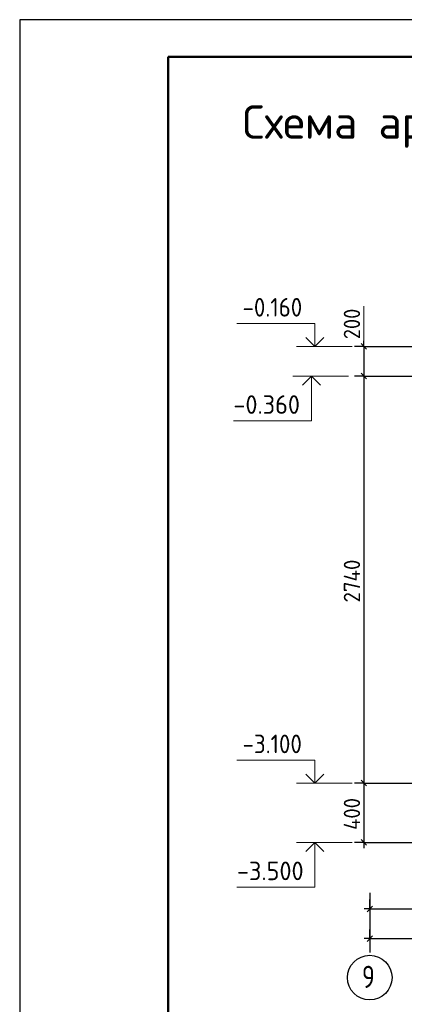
# Model space of a CAD drawing. Header units: millimetres. Extents: x 0 to 42000, y 0 to 29700.
# Tile 7 of 21: x 0 to 5178, y 16440 to 29700. Entities that reach past the tile are written whole.
import ezdxf

# ---------------------------------------------------------------- set-up
doc = ezdxf.new("R2010")
doc.units = ezdxf.units.MM
doc.linetypes.add('______5', pattern=[1100, 800, -100, 100, -100])
for name, color, linetype, lineweight in [('Standard', 7, 'Continuous', 25), ('Высотные отметки', 7, 'Continuous', 25), ('Заголовок чертежа', 7, 'Continuous', 25)]:
    doc.layers.add(name, color=color, linetype=linetype, lineweight=lineweight)
doc.layers.add('Оси', color=7, linetype='______5')
doc.layers.add('Размерная выноска', color=7, linetype='Continuous')
doc.styles.add('ISOCPEUR', font='txt')

msp = doc.modelspace()

# ---------------------------------------------------------------- linework, layer by layer
at = {"layer": 'Standard', "color": 7, "linetype": 'Continuous', "lineweight": 25, "transparency": 33554687}
for p, q in [((2000, 29200), (2000, 1058)), ((4595, 25338), (4670, 25262)), ((4595, 24938), (4670, 24862)), ((4595, 19458), (4670, 19382)), ((4595, 18658), (4670, 18582)), ((4676, 17687), (4751, 17762)), ((4676, 17287), (4751, 17362))]:
    msp.add_line(p, q, dxfattribs=at)
at = {"layer": 'Standard', "color": 7, "linetype": 'Continuous', "lineweight": -3, "transparency": 33554687}
for p, q in [((4633, 25300), (4633, 25375)), ((4633, 25300), (4508, 25300)), ((4633, 25300), (4758, 25300)), ((4633, 25300), (5453, 25300)), ((4633, 24900), (4508, 24900)), ((4633, 24900), (4758, 24900)), ((4633, 24900), (5453, 24900)), ((4633, 24900), (4633, 19420)), ((4633, 19420), (4508, 19420)), ((4633, 19420), (4758, 19420)), ((4633, 19420), (5453, 19420)), ((4633, 19420), (4633, 18620)), ((4633, 18620), (4508, 18620)), ((4633, 18620), (4758, 18620)), ((4633, 18620), (5453, 18620)), ((4633, 18620), (4633, 18545)), ((4713, 17725), (4713, 17850)), ((4713, 17725), (4638, 17725)), ((4713, 17725), (4713, 17753)), ((4713, 17725), (4713, 17600)), ((4713, 17725), (6353, 17725)), ((4713, 17325), (4713, 17450)), ((4713, 17325), (4638, 17325)), ((4713, 17325), (4713, 17200)), ((4713, 17325), (4713, 17200)), ((4713, 17325), (16113, 17325))]:
    msp.add_line(p, q, dxfattribs=at)
at = {"layer": 'Standard', "color": 7, "linetype": 'Continuous', "lineweight": 25, "transparency": 33554687}
msp.add_lwpolyline([(0, 0), (42000, 0), (42000, 29700), (0, 29700), (0, 0)], close=True, dxfattribs=at)
at = {"layer": 'Standard', "color": 7, "linetype": 'Continuous', "lineweight": 50, "transparency": 33554687}
msp.add_lwpolyline([(2000, 29200), (41500, 29200), (41500, 500), (2000, 500), (2000, 29200)], close=True, dxfattribs=at)
at = {"layer": 'Standard', "color": 7, "linetype": 'Continuous', "lineweight": 13, "transparency": 33554687}
msp.add_lwpolyline([(41500, 29200), (2000, 29200), (2000, 6000), (41500, 6000), (41500, 29200)], dxfattribs=at)
at = {"layer": 'Standard', "color": 7, "linetype": 'Continuous', "lineweight": -3, "transparency": 33554687}
msp.add_lwpolyline([(4633, 25300), (4633, 25292), (4633, 25292), (4633, 24900)], dxfattribs=at)
at = {"layer": 'Высотные отметки', "color": 7, "linetype": 'Continuous', "lineweight": 35, "transparency": 33554687}
for p, q in [((3975, 25300), (3854, 25421)), ((3975, 25300), (3854, 25421)), ((3975, 25300), (4096, 25421)), ((3975, 25300), (4096, 25421)), ((3927, 24900), (3806, 24779)), ((3927, 24900), (3806, 24779)), ((3927, 24900), (4048, 24779)), ((3927, 24900), (4048, 24779)), ((3975, 19420), (3854, 19541)), ((3975, 19420), (3854, 19541)), ((3975, 19420), (4096, 19541)), ((3975, 19420), (4096, 19541)), ((3975, 18620), (3854, 18499)), ((3975, 18620), (3854, 18499)), ((3975, 18620), (4096, 18499)), ((3975, 18620), (4096, 18499))]:
    msp.add_line(p, q, dxfattribs=at)
at = {"layer": 'Высотные отметки', "color": 7, "linetype": 'Continuous', "lineweight": 13, "transparency": 33554687}
for p, q in [((4475, 25300), (3725, 25300)), ((4475, 25300), (3725, 25300)), ((4427, 24900), (3677, 24900)), ((4427, 24900), (3677, 24900)), ((4475, 19420), (3725, 19420)), ((4475, 19420), (3725, 19420)), ((4475, 18620), (3725, 18620)), ((4475, 18620), (3725, 18620))]:
    msp.add_line(p, q, dxfattribs=at)
for points in [[(3975, 25300), (3975, 25610), (2925, 25610)], [(3975, 25300), (3975, 25610), (2925, 25610)], [(3927, 24900), (3927, 24300), (2877, 24300)], [(3927, 24900), (3927, 24300), (2877, 24300)], [(3975, 19420), (3975, 19730), (2925, 19730)], [(3975, 19420), (3975, 19730), (2925, 19730)], [(3975, 18620), (3975, 18020), (2925, 18020)], [(3975, 18620), (3975, 18020), (2925, 18020)]]:
    msp.add_lwpolyline(points, dxfattribs=at)
at = {"layer": 'Оси', "color": 8, "linetype": '______5', "lineweight": -3, "transparency": 33554687}
msp.add_line((4713, 17940), (4713, 17100), dxfattribs=at)
at = {"layer": 'Оси', "color": 7, "linetype": 'Continuous', "lineweight": -3, "transparency": 33554687}
msp.add_circle((4713, 16800), 300, dxfattribs=at)
at = {"layer": 'Размерная выноска', "color": 7, "linetype": 'Continuous', "lineweight": 13, "transparency": 33554687}
msp.add_line((4633, 25300), (4633, 25840), dxfattribs=at)

# ---------------------------------------------------------------- texts
at = {"layer": 'Standard', "color": 7, "linetype": 'Continuous', "lineweight": 25, "transparency": 33554687, "char_height": 220, "attachment_point": 7, "rotation": 90, "style": 'ISOCPEUR'}
for s, insert, width in [('\\W0.91;200', (4583, 25397), 561.99), ('\\W0.93;2740', (4583, 21852), 740.39), ('\\W0.92;400', (4583, 18789), 584.45)]:
    msp.add_mtext(s, dxfattribs=dict(at, insert=insert, width=width))
at = {"layer": 'Высотные отметки', "color": 7, "linetype": 'Continuous', "lineweight": 25, "transparency": 33554687, "char_height": 250, "attachment_point": 7, "style": 'ISOCPEUR'}
for s, insert, width in [('\\W0.90;-0.160', (3000, 25702), 1011.77), ('\\W0.95;-0.360', (2877, 24392), 1067.86), ('\\W0.90;-3.100', (3000, 19822), 1011.77), ('\\W0.95;-3.500', (2925, 18112), 1067.86)]:
    msp.add_mtext(s, dxfattribs=dict(at, insert=insert, width=width))
at = {"layer": 'Заголовок чертежа', "color": 7, "linetype": 'Continuous', "lineweight": 50, "transparency": 33554687, "insert": (3000, 27975), "char_height": 450, "width": 14300.64, "attachment_point": 7, "style": 'ISOCPEUR'}
msp.add_mtext('\\W0.99;Схема армирования стены по оси А/1 в осях 9-4', dxfattribs=at)
at = {"layer": 'Оси', "color": 7, "linetype": 'Continuous', "lineweight": 25, "transparency": 33554687, "insert": (4608, 16660), "char_height": 300, "width": 326.41, "attachment_point": 7, "style": 'ISOCPEUR'}
msp.add_mtext('\\W0.78;9', dxfattribs=at)

doc.saveas('drawing.dxf')
